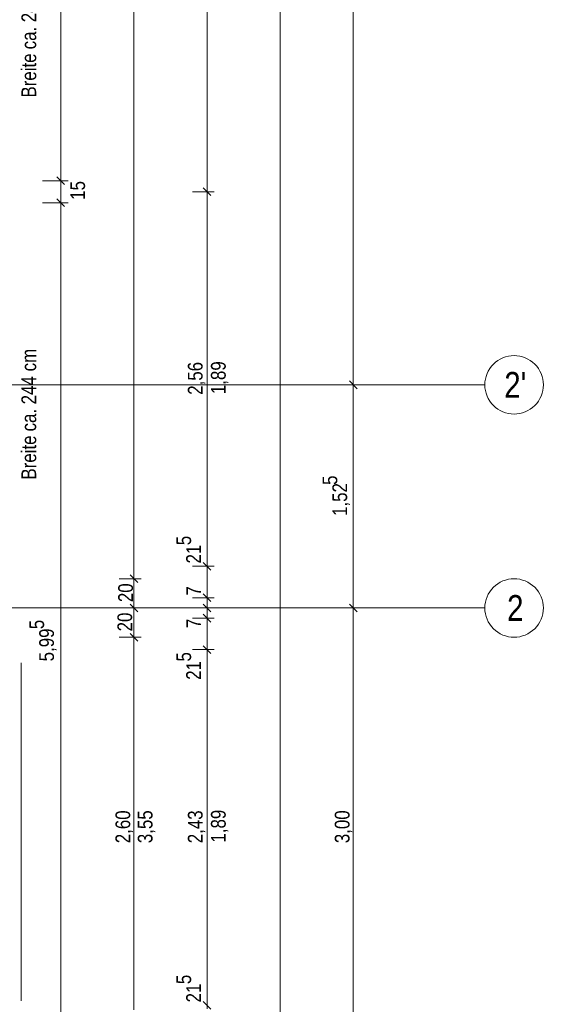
# Model space of a CAD drawing. Extents: x -620 to 3480, y 62 to 1107.
# Tile 191 of 244: x 22 to 93, y 772 to 906. Entities that reach past the tile are written whole.
import ezdxf
from ezdxf.lldxf.tags import DXFTag

# ---------------------------------------------------------------- set-up
doc = ezdxf.new("R2010")
doc.units = 0
doc.layers.get('0').update_dxf_attribs({"lineweight": 35})
for name, color, linetype, lineweight in [('30 -33 Aussenwände- 8 Sonnenschutz', 7, 'Continuous', 9), ('70 -71 Achsen- 1 Gebäudeachsen', 7, 'STRICHPUNKT2-A06G9GKV8I', 18), ('Keine', 7, 'Continuous', 9)]:
    doc.layers.add(name, color=color, linetype=linetype, lineweight=lineweight)
doc.layers.add('70 -72 Beschriftung- 1 Beschriftung allgemein', color=7, linetype='Continuous', lineweight=9, true_color=0xff6633)
doc.layers.add('70 -76 Bemaßung- 2 Allgemein', color=9, linetype='Continuous', lineweight=5, true_color=0x808080)
doc.styles.get("Standard").update_dxf_attribs({"font": 'ARIALN.TTF'})
tags = doc.linetypes.add('STRICHPUNKT2-A06G9GKV8I', pattern=[12.7, 6.35, -3.175, 0, -3.175]).pattern_tags.tags
tags[10:11] = [DXFTag(74, 4), DXFTag(75, 0), DXFTag(340, '0'), DXFTag(46, 0.0), DXFTag(50, 0.0), DXFTag(44, 0.0), DXFTag(45, 0.0)]
tags[8:9] = [DXFTag(74, 4), DXFTag(75, 0), DXFTag(340, '0'), DXFTag(46, 0.0), DXFTag(50, 0.0), DXFTag(44, 0.0), DXFTag(45, 0.0)]
tags[6:7] = [DXFTag(74, 4), DXFTag(75, 0), DXFTag(340, '0'), DXFTag(46, 0.0), DXFTag(50, 0.0), DXFTag(44, 0.0), DXFTag(45, 0.0)]
tags[4:5] = [DXFTag(74, 4), DXFTag(75, 0), DXFTag(340, '0'), DXFTag(46, 0.0), DXFTag(50, 0.0), DXFTag(44, 0.0), DXFTag(45, 0.0)]

# ---------------------------------------------------------------- blocks, each defined once
blk = doc.blocks.new('Referenz-A06G9GKX8I')
at = {"layer": '70 -71 Achsen- 1 Gebäudeachsen', "color": 0, "linetype": 'STRICHPUNKT2-A06G9GKV8I', "ltscale": 0.18}
for p, q in [((-562.01, 856.46), (85.43, 856.46)), ((-562.01, 825.96), (85.43, 825.96))]:
    blk.add_line(p, q, dxfattribs=at)
at = {"layer": '70 -71 Achsen- 1 Gebäudeachsen', "color": 0, "linetype": 'Continuous', "ltscale": 0.18}
for p, q in [((86.89, 829.05), (87.2, 829.28)), ((87.2, 829.28), (87.54, 829.48)), ((87.54, 829.48), (87.9, 829.65)), ((87.9, 829.65), (88.27, 829.78)), ((88.27, 829.78), (88.65, 829.88)), ((88.65, 829.88), (89.03, 829.94)), ((89.03, 829.94), (89.43, 829.96)), ((89.43, 829.96), (89.82, 829.94)), ((89.82, 829.94), (90.21, 829.88)), ((90.21, 829.88), (90.59, 829.78)), ((90.59, 829.78), (90.96, 829.65)), ((90.96, 829.65), (91.31, 829.48)), ((91.31, 829.48), (91.65, 829.28)), ((91.65, 829.28), (91.96, 829.05)), ((85.73, 827.49), (85.9, 827.84)), ((85.9, 827.84), (86.1, 828.18)), ((86.1, 828.18), (86.33, 828.49)), ((86.33, 828.49), (86.6, 828.79)), ((86.6, 828.79), (86.89, 829.05)), ((91.96, 829.05), (92.26, 828.79)), ((92.26, 828.79), (92.52, 828.49)), ((92.52, 828.49), (92.75, 828.18)), ((92.75, 828.18), (92.95, 827.84)), ((92.95, 827.84), (93.12, 827.49)), ((85.45, 826.35), (85.5, 826.74)), ((85.5, 826.74), (85.6, 827.12)), ((85.6, 827.12), (85.73, 827.49)), ((93.12, 827.49), (93.25, 827.12)), ((93.25, 827.12), (93.35, 826.74)), ((93.35, 826.74), (93.41, 826.35)), ((85.43, 825.96), (85.45, 826.35)), ((85.45, 825.57), (85.43, 825.96)), ((85.5, 825.18), (85.45, 825.57)), ((85.6, 824.8), (85.5, 825.18)), ((93.35, 825.18), (93.25, 824.8)), ((93.41, 825.57), (93.35, 825.18)), ((93.41, 826.35), (93.43, 825.96)), ((93.43, 825.96), (93.41, 825.57)), ((85.73, 824.43), (85.6, 824.8)), ((85.9, 824.07), (85.73, 824.43)), ((86.1, 823.73), (85.9, 824.07)), ((86.33, 823.42), (86.1, 823.73)), ((92.75, 823.73), (92.52, 823.42)), ((92.95, 824.07), (92.75, 823.73)), ((93.12, 824.43), (92.95, 824.07)), ((93.25, 824.8), (93.12, 824.43)), ((86.6, 823.13), (86.33, 823.42)), ((86.89, 822.87), (86.6, 823.13)), ((87.2, 822.63), (86.89, 822.87)), ((87.54, 822.43), (87.2, 822.63)), ((87.9, 822.26), (87.54, 822.43)), ((91.31, 822.43), (90.96, 822.26)), ((91.65, 822.63), (91.31, 822.43)), ((91.96, 822.87), (91.65, 822.63)), ((92.26, 823.13), (91.96, 822.87)), ((92.52, 823.42), (92.26, 823.13)), ((88.27, 822.13), (87.9, 822.26)), ((88.65, 822.03), (88.27, 822.13)), ((89.03, 821.98), (88.65, 822.03)), ((89.43, 821.96), (89.03, 821.98)), ((89.82, 821.98), (89.43, 821.96)), ((90.21, 822.03), (89.82, 821.98)), ((90.59, 822.13), (90.21, 822.03)), ((90.96, 822.26), (90.59, 822.13))]:
    blk.add_line(p, q, dxfattribs=at)
at = {"layer": '70 -72 Beschriftung- 1 Beschriftung allgemein', "color": 0, "linetype": 'Continuous', "ltscale": 0.13}
blk.add_line((22.03, 818.45), (22.03, 772.25), dxfattribs=at)
at = {"layer": '70 -76 Bemaßung- 2 Allgemein', "color": 0, "linetype": 'Continuous', "ltscale": 0.13}
for p, q in [((27.43, 885.42), (27.43, 990.04)), ((57.43, 212.02), (57.43, 989.9)), ((67.43, 857.52), (67.43, 989.9)), ((37.43, 831.02), (37.43, 985.9)), ((47.43, 883.92), (47.43, 933)), ((27.43, 885.42), (27.43, 886.48)), ((24.93, 884.36), (28.43, 884.36)), ((24.93, 884.36), (28.43, 884.36)), ((27.43, 883.36), (27.43, 885.42)), ((27.43, 883.36), (27.43, 885.42)), ((27.43, 881.36), (27.43, 884.36)), ((47.96, 882.33), (46.9, 883.39)), ((46.9, 883.39), (47.96, 882.33)), ((47.43, 882.36), (47.43, 883.92)), ((47.43, 883.36), (47.43, 881.8)), ((27.43, 882.36), (27.43, 880.3)), ((27.43, 882.36), (27.43, 880.3)), ((45.43, 882.86), (48.43, 882.86)), ((45.43, 882.86), (48.43, 882.86)), ((47.43, 832.72), (47.43, 881.8)), ((24.93, 881.36), (28.43, 881.36)), ((24.93, 881.36), (28.43, 881.36)), ((27.43, 880.3), (27.43, 879.24)), ((27.43, 762.52), (27.43, 880.3)), ((67.43, 855.96), (67.43, 857.52)), ((66.9, 856.99), (67.96, 855.93)), ((67.96, 855.93), (66.9, 856.99)), ((67.43, 856.96), (67.43, 855.4)), ((70.43, 856.46), (68.43, 856.46)), ((70.43, 856.46), (68.43, 856.46)), ((67.43, 827.02), (67.43, 855.4)), ((47.43, 832.72), (47.43, 833.78)), ((47.96, 831.13), (46.9, 832.19)), ((47.96, 831.13), (46.9, 832.19)), ((47.43, 831.16), (47.43, 832.72)), ((47.43, 831.16), (47.43, 832.72)), ((37.96, 829.43), (36.9, 830.49)), ((36.9, 830.49), (37.96, 829.43)), ((37.43, 829.46), (37.43, 831.02)), ((37.43, 830.46), (37.43, 828.9)), ((45.43, 831.66), (48.43, 831.66)), ((45.43, 831.66), (48.43, 831.66)), ((47.43, 827.36), (47.43, 831.66)), ((35.43, 829.96), (38.43, 829.96)), ((35.43, 829.96), (38.43, 829.96)), ((47.43, 828.42), (47.43, 829.48)), ((37.43, 827.02), (37.43, 828.9)), ((46.9, 827.89), (47.96, 826.83)), ((47.96, 826.83), (46.9, 827.89)), ((47.43, 826.86), (47.43, 828.42)), ((47.43, 827.02), (47.43, 828.08)), ((47.43, 827.86), (47.43, 826.3)), ((36.9, 826.49), (37.96, 825.43)), ((37.96, 825.43), (36.9, 826.49)), ((37.43, 825.46), (37.43, 827.02)), ((37.43, 826.46), (37.43, 824.9)), ((45.43, 827.36), (48.43, 827.36)), ((45.43, 827.36), (48.43, 827.36)), ((47.96, 825.43), (46.9, 826.49)), ((46.9, 826.49), (47.96, 825.43)), ((47.43, 825.96), (47.43, 827.36)), ((47.43, 825.46), (47.43, 827.02)), ((47.43, 825.62), (47.43, 826.68)), ((47.43, 826.46), (47.43, 824.9)), ((67.96, 825.43), (66.9, 826.49)), ((66.9, 826.49), (67.96, 825.43)), ((67.43, 825.46), (67.43, 827.02)), ((67.43, 826.46), (67.43, 824.9)), ((35.43, 825.96), (38.43, 825.96)), ((35.43, 825.96), (38.43, 825.96)), ((45.43, 825.96), (48.43, 825.96)), ((45.43, 825.96), (48.43, 825.96)), ((46.9, 825.09), (47.96, 824.03)), ((47.96, 824.03), (46.9, 825.09)), ((47.43, 826.3), (47.43, 825.24)), ((47.43, 824.56), (47.43, 825.96)), ((47.43, 824.06), (47.43, 825.62)), ((47.43, 825.06), (47.43, 823.5)), ((70.43, 825.96), (68.43, 825.96)), ((70.43, 825.96), (68.43, 825.96)), ((37.43, 823.02), (37.43, 824.9)), ((45.43, 824.56), (48.43, 824.56)), ((45.43, 824.56), (48.43, 824.56)), ((47.43, 824.9), (47.43, 823.84)), ((47.43, 820.26), (47.43, 824.56)), ((67.43, 767.02), (67.43, 824.9)), ((36.9, 822.49), (37.96, 821.43)), ((37.96, 821.43), (36.9, 822.49)), ((37.43, 821.46), (37.43, 823.02)), ((37.43, 822.46), (37.43, 820.9)), ((47.43, 823.5), (47.43, 822.44)), ((35.43, 821.96), (38.43, 821.96)), ((35.43, 821.96), (38.43, 821.96)), ((37.43, 771.02), (37.43, 820.9)), ((45.43, 820.26), (48.43, 820.26)), ((45.43, 820.26), (48.43, 820.26)), ((46.9, 820.79), (47.96, 819.73)), ((46.9, 820.79), (47.96, 819.73)), ((47.43, 820.76), (47.43, 819.2)), ((47.43, 820.76), (47.43, 819.2)), ((47.43, 772.72), (47.43, 819.2)), ((47.43, 819.2), (47.43, 818.14)), ((47.43, 772.72), (47.43, 773.78)), ((47.43, 771.16), (47.43, 772.72)), ((47.43, 771.16), (47.43, 772.72)), ((47.96, 771.13), (46.9, 772.19)), ((47.96, 771.13), (46.9, 772.19))]:
    blk.add_line(p, q, dxfattribs=at)
at = {"layer": '70 -76 Bemaßung- 2 Allgemein', "color": 0, "linetype": 'Continuous', "lineweight": 20, "ltscale": 0.2}
for p, q in [((27.96, 883.83), (26.9, 884.89)), ((27.96, 883.83), (26.9, 884.89)), ((26.9, 881.89), (27.96, 880.83)), ((26.9, 881.89), (27.96, 880.83))]:
    blk.add_line(p, q, dxfattribs=at)
at = {"layer": 'Keine', "color": 0, "linetype": 'Continuous', "ltscale": 0.13}
for p, q in [((87.54, 859.98), (87.9, 860.15)), ((87.9, 860.15), (88.27, 860.28)), ((88.27, 860.28), (88.65, 860.38)), ((88.65, 860.38), (89.03, 860.44)), ((89.03, 860.44), (89.43, 860.46)), ((89.43, 860.46), (89.82, 860.44)), ((89.82, 860.44), (90.21, 860.38)), ((90.21, 860.38), (90.59, 860.28)), ((90.59, 860.28), (90.96, 860.15)), ((90.96, 860.15), (91.31, 859.98)), ((85.9, 858.34), (86.1, 858.68)), ((86.1, 858.68), (86.33, 858.99)), ((86.33, 858.99), (86.6, 859.29)), ((86.6, 859.29), (86.89, 859.55)), ((86.89, 859.55), (87.2, 859.78)), ((87.2, 859.78), (87.54, 859.98)), ((91.31, 859.98), (91.65, 859.78)), ((91.65, 859.78), (91.96, 859.55)), ((91.96, 859.55), (92.26, 859.29)), ((92.26, 859.29), (92.52, 858.99)), ((92.52, 858.99), (92.75, 858.68)), ((92.75, 858.68), (92.95, 858.34)), ((85.5, 857.24), (85.6, 857.62)), ((85.6, 857.62), (85.73, 857.99)), ((85.73, 857.99), (85.9, 858.34)), ((92.95, 858.34), (93.12, 857.99)), ((93.12, 857.99), (93.25, 857.62)), ((93.25, 857.62), (93.35, 857.24)), ((85.43, 856.46), (85.45, 856.85)), ((85.45, 856.07), (85.43, 856.46)), ((85.45, 856.85), (85.5, 857.24)), ((85.5, 855.68), (85.45, 856.07)), ((93.35, 857.24), (93.41, 856.85)), ((93.41, 856.07), (93.35, 855.68)), ((93.41, 856.85), (93.43, 856.46)), ((93.43, 856.46), (93.41, 856.07)), ((85.6, 855.3), (85.5, 855.68)), ((85.73, 854.93), (85.6, 855.3)), ((85.9, 854.57), (85.73, 854.93)), ((93.12, 854.93), (92.95, 854.57)), ((93.25, 855.3), (93.12, 854.93)), ((93.35, 855.68), (93.25, 855.3)), ((86.1, 854.23), (85.9, 854.57)), ((86.33, 853.92), (86.1, 854.23)), ((86.6, 853.63), (86.33, 853.92)), ((86.89, 853.37), (86.6, 853.63)), ((87.2, 853.13), (86.89, 853.37)), ((91.96, 853.37), (91.65, 853.13)), ((92.26, 853.63), (91.96, 853.37)), ((92.52, 853.92), (92.26, 853.63)), ((92.75, 854.23), (92.52, 853.92)), ((92.95, 854.57), (92.75, 854.23)), ((87.54, 852.93), (87.2, 853.13)), ((87.9, 852.76), (87.54, 852.93)), ((88.27, 852.63), (87.9, 852.76)), ((88.65, 852.53), (88.27, 852.63)), ((89.03, 852.48), (88.65, 852.53)), ((89.43, 852.46), (89.03, 852.48)), ((89.82, 852.48), (89.43, 852.46)), ((90.21, 852.53), (89.82, 852.48)), ((90.59, 852.63), (90.21, 852.53)), ((90.96, 852.76), (90.59, 852.63)), ((91.31, 852.93), (90.96, 852.76)), ((91.65, 853.13), (91.31, 852.93))]:
    blk.add_line(p, q, dxfattribs=at)
at = {"layer": '30 -33 Aussenwände- 8 Sonnenschutz', "color": 0, "linetype": 'Continuous', "ltscale": 0.13, "char_height": 2.0138, "attachment_point": 1, "rotation": 90}
for s, insert in [('{\\fArial Narrow;244}', (22.05, 906.02)), ('{\\fArial Narrow;ca.}', (22.05, 902.32)), ('{\\fArial Narrow;Breite}', (22.05, 895.73)), ('{\\fArial Narrow;cm}', (22.05, 858.3)), ('{\\fArial Narrow;244}', (22.05, 853.79)), ('{\\fArial Narrow;ca.}', (22.05, 850.09)), ('{\\fArial Narrow;Breite}', (22.05, 843.51))]:
    blk.add_mtext(s, dxfattribs=dict(at, insert=insert))
at = {"layer": '70 -71 Achsen- 1 Gebäudeachsen', "color": 0, "linetype": 'Continuous', "ltscale": 0.18, "insert": (88.47, 827.72), "char_height": 3.5241, "attachment_point": 1}
blk.add_mtext('{\\fArial Narrow;2}', dxfattribs=at)
at = {"layer": '70 -76 Bemaßung- 2 Allgemein', "color": 0, "linetype": 'Continuous', "ltscale": 0.13, "char_height": 2.0138, "attachment_point": 1, "rotation": 90}
for s, insert in [('{\\fArial Narrow;15}', (28.73, 881.75)), ('{\\fArial Narrow;2,56}', (44.81, 855.1)), ('{\\fArial Narrow;1,89}', (47.97, 855.19)), ('{\\fArial Narrow;5}', (63.23, 842.78)), ('{\\fArial Narrow;1,52}', (64.58, 838.54)), ('{\\fArial Narrow;5}', (43.24, 834.54)), ('{\\fArial Narrow;21}', (44.58, 832.04)), ('{\\fArial Narrow;20}', (35.28, 826.76)), ('{\\fArial Narrow;7}', (44.6, 827.64)), ('{\\fArial Narrow;20}', (35.18, 822.76)), ('{\\fArial Narrow;5}', (23.13, 823.06)), ('{\\fArial Narrow;5,99}', (24.48, 818.66)), ('{\\fArial Narrow;7}', (44.6, 823.21)), ('{\\fArial Narrow;5}', (43.24, 818.64)), ('{\\fArial Narrow;21}', (44.58, 816.14)), ('{\\fArial Narrow;2,60}', (34.91, 793.8)), ('{\\fArial Narrow;3,55}', (37.96, 793.81)), ('{\\fArial Narrow;2,43}', (44.81, 793.8)), ('{\\fArial Narrow;1,89}', (47.97, 793.89)), ('{\\fArial Narrow;3,00}', (64.91, 793.81)), ('{\\fArial Narrow;5}', (43.24, 774.54)), ('{\\fArial Narrow;21}', (44.58, 772.04))]:
    blk.add_mtext(s, dxfattribs=dict(at, insert=insert))
at = {"layer": 'Keine', "color": 0, "linetype": 'Continuous', "ltscale": 0.13, "insert": (88.08, 858.22), "char_height": 3.5241, "attachment_point": 1}
blk.add_mtext("{\\fArial Narrow;2'}", dxfattribs=at)

msp = doc.modelspace()

# ---------------------------------------------------------------- block references
at = {"color": 8, "lineweight": 25, "ltscale": 0.25, "true_color": 0x808080}
msp.add_blockref('Referenz-A06G9GKX8I', (0, 0), dxfattribs=at)

doc.saveas('drawing.dxf')
